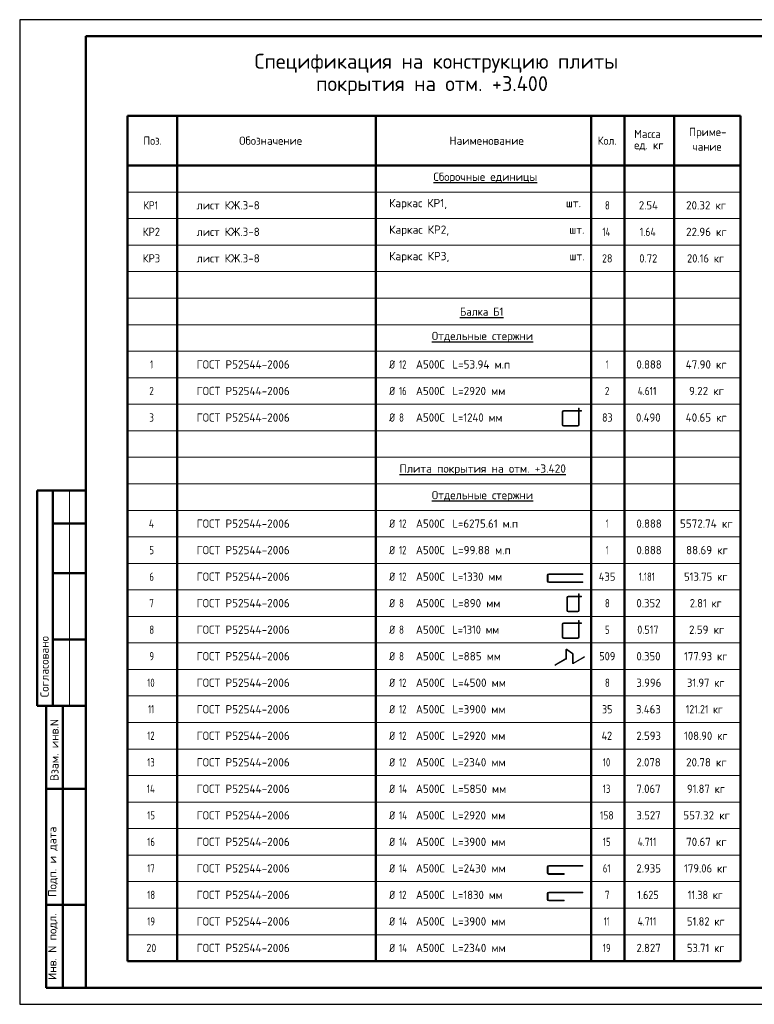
# Model space of a CAD drawing. Header units: millimetres. Extents: x 0 to 42000, y 0 to 29700.
# Tile 1 of 3: x 0 to 22170, y 0 to 29700. Entities that reach past the tile are written whole.
import ezdxf

# ---------------------------------------------------------------- set-up
doc = ezdxf.new("R2010")
doc.units = ezdxf.units.MM
doc.layers.add('Standard', color=7, linetype='Continuous', lineweight=25)
doc.styles.add('ISOCPEUR', font='txt')

msp = doc.modelspace()

# ---------------------------------------------------------------- linework, layer by layer
at = {"layer": 'Standard', "color": 7, "linetype": 'Continuous', "lineweight": 25, "transparency": 33554687}
msp.add_line((2000, 29200), (2000, 1058), dxfattribs=at)
at = {"layer": 'Standard', "color": 7, "linetype": 'Continuous', "lineweight": 50, "transparency": 33554687}
for p, q in [((21750, 26800), (3250, 26800)), ((3250, 26800), (3250, 25300)), ((4750, 26800), (4750, 25300)), ((10750, 26800), (10750, 25300)), ((17250, 26800), (17250, 25300)), ((18250, 26800), (18250, 25300)), ((19750, 26800), (19750, 25300)), ((21750, 26800), (21750, 25300)), ((21750, 25300), (3250, 25300)), ((3250, 25300), (3250, 1300)), ((4750, 25300), (4750, 1300)), ((10750, 25300), (10750, 1300)), ((17250, 25300), (17250, 1300)), ((18250, 25300), (18250, 1300)), ((19750, 25300), (19750, 1300)), ((21750, 25300), (21750, 1300)), ((6, 15500), (0, 15500)), ((2000, 15500), (527, 15500)), ((527, 15500), (527, 9000)), ((527, 15500), (527, 9000)), ((1000, 15500), (1000, 9000)), ((2000, 14500), (1000, 14500)), ((2000, 13000), (1000, 13000)), ((2000, 11000), (1000, 11000)), ((0, 9000), (6, 9000)), ((527, 9000), (2000, 9000)), ((800, 500), (800, 9000)), ((800, 500), (800, 9000)), ((1300, 500), (1300, 9000)), ((800, 6500), (2000, 6500)), ((800, 3000), (2000, 3000)), ((3250, 1300), (21750, 1300)), ((2000, 500), (800, 500))]:
    msp.add_line(p, q, dxfattribs=at)
at = {"layer": 'Standard', "color": 7, "linetype": 'Continuous', "lineweight": 13, "transparency": 33554687}
for p, q in [((21750, 24500), (3250, 24500)), ((21750, 23700), (3250, 23700)), ((21750, 22900), (3250, 22900)), ((21750, 22100), (3250, 22100)), ((21750, 21300), (3250, 21300)), ((21750, 20500), (3250, 20500)), ((21750, 19700), (3250, 19700)), ((21750, 18900), (3250, 18900)), ((21750, 18100), (3250, 18100)), ((16376, 17471), (16376, 17874)), ((16394, 17471), (16394, 17874)), ((16409, 17907), (16862, 17907)), ((16409, 17889), (16862, 17889)), ((21750, 17300), (3250, 17300)), ((16409, 17456), (16847, 17456)), ((16409, 17438), (16847, 17438)), ((21750, 16500), (3250, 16500)), ((1500, 15500), (1500, 9000)), ((21750, 15700), (3250, 15700)), ((21750, 14900), (3250, 14900)), ((21750, 14100), (3250, 14100)), ((21750, 13300), (3250, 13300)), ((15922, 12943), (15922, 12764)), ((15946, 12943), (15946, 12764)), ((21750, 12500), (3250, 12500)), ((16516, 11871), (16516, 12274)), ((16534, 11871), (16534, 12274)), ((16549, 12307), (16862, 12307)), ((16549, 12289), (16862, 12289)), ((21750, 11700), (3250, 11700)), ((16549, 11856), (16847, 11856)), ((16549, 11838), (16847, 11838)), ((16376, 11071), (16376, 11474)), ((16394, 11071), (16394, 11474)), ((16409, 11507), (16862, 11507)), ((16409, 11489), (16862, 11489)), ((16409, 11056), (16847, 11056)), ((16409, 11038), (16847, 11038)), ((21750, 10900), (3250, 10900)), ((16513, 10694), (16681, 10567)), ((16522, 10706), (16690, 10579)), ((16163, 10239), (16482, 10427)), ((16170, 10226), (16490, 10414)), ((16486, 10433), (16486, 10688)), ((16501, 10433), (16501, 10688)), ((16684, 10301), (16684, 10561)), ((16699, 10301), (16699, 10561)), ((16710, 10295), (17033, 10484)), ((16718, 10282), (17041, 10471)), ((21750, 10100), (3250, 10100)), ((21750, 9300), (3250, 9300)), ((21750, 8500), (3250, 8500)), ((21750, 7700), (3250, 7700)), ((3250, 6900), (21750, 6900)), ((21750, 6900), (3250, 6900)), ((3250, 6100), (21750, 6100)), ((3250, 5300), (21750, 5300)), ((3250, 4500), (21750, 4500)), ((15922, 4143), (15922, 3964)), ((15946, 4143), (15946, 3964)), ((3250, 3700), (21750, 3700)), ((15922, 3343), (15922, 3164)), ((15946, 3343), (15946, 3164)), ((3250, 2900), (21750, 2900)), ((3250, 2100), (21750, 2100))]:
    msp.add_line(p, q, dxfattribs=at)
at = {"layer": 'Standard', "color": 7, "linetype": 'Continuous', "lineweight": 25, "transparency": 33554687}
msp.add_lwpolyline([(0, 0), (42000, 0), (42000, 29700), (0, 29700), (0, 0)], close=True, dxfattribs=at)
at = {"layer": 'Standard', "color": 7, "linetype": 'Continuous', "lineweight": 50, "transparency": 33554687}
msp.add_lwpolyline([(2000, 29200), (41500, 29200), (41500, 500), (2000, 500), (2000, 29200)], close=True, dxfattribs=at)
at = {"layer": 'Standard', "color": 7, "linetype": 'Continuous', "lineweight": 25, "transparency": 33554687}
msp.add_lwpolyline([(41500, 29200), (2000, 29200), (2000, 500), (41500, 500), (41500, 29200)], dxfattribs=at)
at = {"layer": 'Standard', "color": 7, "linetype": 'Continuous', "lineweight": 13, "transparency": 33554687}
for points in [[(16862, 17471), (16862, 17982), (16880, 17982), (16880, 17471)], [(16880, 17907), (16955, 17907), (16955, 17889), (16880, 17889)], [(15966, 12987), (16990, 12987), (16990, 12963), (15966, 12963)], [(15966, 12744), (16994, 12744), (16994, 12720), (15966, 12720)], [(16862, 11871), (16862, 12382), (16880, 12382), (16880, 11871)], [(16880, 12307), (16955, 12307), (16955, 12289), (16880, 12289)], [(16862, 11071), (16862, 11582), (16880, 11582), (16880, 11071)], [(16880, 11507), (16955, 11507), (16955, 11489), (16880, 11489)], [(15966, 4187), (16990, 4187), (16990, 4163), (15966, 4163)], [(15966, 3944), (16434, 3944), (16434, 3920), (15966, 3920)], [(15966, 3387), (16990, 3387), (16990, 3363), (15966, 3363)], [(15966, 3144), (16434, 3144), (16434, 3120), (15966, 3120)]]:
    msp.add_lwpolyline(points, dxfattribs=at)
for centre, radius, start, end in [((16409, 17874), 33, 90, 180), ((16409, 17874), 15, 90, 180), ((16409, 17471), 33, 180, 270), ((16409, 17471), 15, 180, 270), ((16847, 17471), 15, 270, 0), ((16847, 17471), 33, 270, 0), ((15966, 12943), 44, 90, 180), ((15966, 12943), 20, 90, 180), ((15966, 12764), 44, 180, 270), ((15966, 12764), 20, 180, 270), ((16549, 12274), 33, 90, 180), ((16549, 12274), 15, 90, 180), ((16549, 11871), 33, 180, 270), ((16549, 11871), 15, 180, 270), ((16847, 11871), 15, 270, 0), ((16847, 11871), 33, 270, 0), ((16409, 11474), 33, 90, 180), ((16409, 11474), 15, 90, 180), ((16409, 11071), 33, 180, 270), ((16409, 11071), 15, 180, 270), ((16847, 11071), 15, 270, 0), ((16847, 11071), 33, 270, 0), ((16509, 10688), 22.5, 52.9078, 180), ((16509, 10688), 7.5, 52.9078, 180), ((16479, 10433), 7.5, 300.447, 0), ((16479, 10433), 22.5, 300.447, 0), ((16677, 10561), 7.5, 0, 52.9078), ((16677, 10561), 22.5, 0, 52.9078), ((17037, 10478), 7.5, 300.447, 120.447), ((16167, 10232), 7.5, 120.447, 300.447), ((16707, 10301), 22.5, 180, 300.447), ((16707, 10301), 7.5, 180, 300.447), ((15966, 4143), 44, 90, 180), ((15966, 4143), 20, 90, 180), ((15966, 3964), 44, 180, 270), ((15966, 3964), 20, 180, 270), ((15966, 3343), 44, 90, 180), ((15966, 3343), 20, 90, 180), ((15966, 3164), 44, 180, 270), ((15966, 3164), 20, 180, 270)]:
    msp.add_arc(centre, radius, start, end, dxfattribs=at)

# ---------------------------------------------------------------- texts
at = {"layer": 'Standard', "color": 7, "linetype": 'Continuous', "lineweight": 50, "transparency": 33554687, "char_height": 450, "attachment_point": 7, "style": 'ISOCPEUR'}
for s, insert, width in [('\\W0.99;Спецификация на конструкцию плиты', (7089, 28100), 11039.72), ('\\W0.99;покрытия на отм. +3.400', (8945, 27425), 7328.14)]:
    msp.add_mtext(s, dxfattribs=dict(at, insert=insert, width=width))
at = {"layer": 'Standard', "color": 7, "linetype": 'Continuous', "lineweight": 25, "transparency": 33554687, "char_height": 250, "attachment_point": 7, "style": 'ISOCPEUR'}
for s, insert, width in [('\\W0.92;Поз.', (3734, 25925), 727.48), ('\\W0.97;Обозначение', (6626, 25925), 2082.85), ('\\W0.98;Наименование', (12967, 25925), 2320.66), ('\\W0.93;Кол.', (17441, 25925), 740.19), ('\\W0.95;Масса', (18544, 26127), 1043.43), ('\\W0.96;Приме-', (20200, 26121), 1218.74), ('\\W0.95;ед. кг', (18544, 25752), 1042.91), ('\\W0.95;чание', (20300, 25746), 1017.69), ('\\W0.98;{\\LСборочные единицы}', (12487, 24768), 3145.85), ('\\W0.84;КР1', (3738, 23975), 629.78), ('\\W0.97;лист КЖ.3-8', (5340, 23975), 2045.94), ('\\W0.98;Каркас КР1,                       шт.', (11150, 23975), 5960.57), ('\\W0.78;8', (17662, 23975), 272), ('\\W0.93;2.54', (18687, 23975), 740.2), ('\\W0.96;20.32 кг', (20112, 23975), 1394.31), ('\\W0.92;КР2', (3712, 23175), 689.61), ('\\W0.97;лист КЖ.3-8', (5340, 23175), 2045.94), ('\\W0.99;Каркас КР2,                       шт.', (11150, 23175), 6011.48), ('\\W0.76;14', (17587, 23175), 420.48), ('\\W0.85;1.64', (18712, 23175), 681.1), ('\\W0.96;22.96 кг', (20112, 23175), 1394.31), ('\\W0.92;КР3', (3712, 22375), 689.61), ('\\W0.97;лист КЖ.3-8', (5340, 22375), 2045.94), ('\\W0.99;Каркас КР3,                       шт.', (11150, 22375), 6011.48), ('\\W0.87;28', (17575, 22375), 459.01), ('\\W0.92;0.72', (18700, 22375), 714.77), ('\\W0.92;20.16 кг', (20138, 22375), 1339.75), ('\\W0.93;{\\LБалка Б1}', (13287, 20768), 1541.16), ('\\W0.98;{\\LОтдельные стержни}', (12438, 19968), 3246.34), ('\\W0.56;1', (3938, 19175), 194.44), ('\\W0.98;ГОСТ Р52544-2006', (5340, 19175), 3020.99), ('\\W0.83;Ø', (11150, 19175), 354.18), ('\\W0.75;12', (11449, 19175), 393.57), ('\\W0.95;А500С', (11957, 19175), 1042.91), ('\\W0.97;L=53.94 м.п', (13058, 19175), 1870.29), ('\\W0.56;1', (17687, 19175), 194.45), ('\\W0.94;0.888', (18612, 19175), 891.67), ('\\W0.96;47.90 кг', (20100, 19175), 1419.46), ('\\W0.78;2', (3912, 18375), 272), ('\\W0.98;ГОСТ Р52544-2006', (5340, 18375), 3020.99), ('\\W0.83;Ø', (11150, 18375), 354.18), ('\\W0.75;16', (11449, 18375), 393.57), ('\\W0.95;А500С', (11957, 18375), 1042.91), ('\\W0.97;L=2920 мм', (13058, 18375), 1720.16), ('\\W0.78;2', (17662, 18375), 272), ('\\W0.82;4.611', (18650, 18375), 802.57), ('\\W0.96;9.22 кг', (20200, 18375), 1218.74), ('\\W0.78;3', (3912, 17575), 272), ('\\W0.98;ГОСТ Р52544-2006', (5340, 17575), 3020.99), ('\\W0.83;Ø', (11150, 17575), 354.18), ('\\W0.78;8', (11449, 17575), 271.99), ('\\W0.95;А500С', (11957, 17575), 1042.91), ('\\W0.94;L=1240 мм', (13058, 17575), 1691.69), ('\\W0.87;83', (17575, 17575), 459.01), ('\\W0.94;0.490', (18600, 17575), 916.95), ('\\W0.96;40.65 кг', (20100, 17575), 1419.46), ('\\W0.99;{\\LПлита покрытия на отм. +3.420}', (11462, 15968), 5196.07), ('\\W0.98;{\\LОтдельные стержни}', (12438, 15168), 3246.34), ('\\W0.80;4', (3900, 14375), 299.87), ('\\W0.98;ГОСТ Р52544-2006', (5340, 14375), 3020.99), ('\\W0.83;Ø', (11150, 14375), 354.18), ('\\W0.75;12', (11449, 14375), 393.57), ('\\W0.95;А500С', (11957, 14375), 1042.91), ('\\W0.95;L=6275.61 м.п', (13058, 14375), 2142.7), ('\\W0.56;1', (17687, 14375), 194.45), ('\\W0.94;0.888', (18612, 14375), 891.67), ('\\W0.97;5572.74 кг', (19925, 14375), 1770.12), ('\\W0.78;5', (3912, 13575), 272), ('\\W0.98;ГОСТ Р52544-2006', (5340, 13575), 3020.99), ('\\W0.83;Ø', (11150, 13575), 354.18), ('\\W0.75;12', (11449, 13575), 393.57), ('\\W0.95;А500С', (11957, 13575), 1042.91), ('\\W0.97;L=99.88 м.п', (13058, 13575), 1845.19), ('\\W0.56;1', (17687, 13575), 194.45), ('\\W0.94;0.888', (18612, 13575), 891.67), ('\\W0.96;88.69 кг', (20112, 13575), 1394.31), ('\\W0.78;6', (3912, 12775), 272), ('\\W0.98;ГОСТ Р52544-2006', (5340, 12775), 3020.99), ('\\W0.83;Ø', (11150, 12775), 354.18), ('\\W0.75;12', (11449, 12775), 393.57), ('\\W0.95;А500С', (11957, 12775), 1042.91), ('\\W0.94;L=1330 мм', (13058, 12775), 1666.52), ('\\W0.92;435', (17475, 12775), 664.13), ('\\W0.76;1.181', (18687, 12775), 719.44), ('\\W0.93;513.75 кг', (20050, 12775), 1515.71), ('\\W0.78;7', (3912, 11975), 272), ('\\W0.98;ГОСТ Р52544-2006', (5340, 11975), 3020.99), ('\\W0.83;Ø', (11150, 11975), 354.18), ('\\W0.78;8', (11449, 11975), 271.99), ('\\W0.95;А500С', (11957, 11975), 1042.91), ('\\W0.97;L=890 мм', (13058, 11975), 1544.86), ('\\W0.78;8', (17662, 11975), 272), ('\\W0.94;0.352', (18612, 11975), 891.67), ('\\W0.91;2.81 кг', (20225, 11975), 1163.45), ('\\W0.78;8', (3912, 11175), 272), ('\\W0.98;ГОСТ Р52544-2006', (5340, 11175), 3020.99), ('\\W0.83;Ø', (11150, 11175), 354.18), ('\\W0.78;8', (11449, 11175), 271.99), ('\\W0.95;А500С', (11957, 11175), 1042.91), ('\\W0.91;L=1310 мм', (13058, 11175), 1612.89), ('\\W0.78;5', (17662, 11175), 272), ('\\W0.88;0.517', (18638, 11175), 834.26), ('\\W0.96;2.59 кг', (20200, 11175), 1218.74), ('\\W0.78;9', (3912, 10375), 272), ('\\W0.98;ГОСТ Р52544-2006', (5340, 10375), 3020.99), ('\\W0.83;Ø', (11150, 10375), 354.18), ('\\W0.78;8', (11449, 10375), 271.99), ('\\W0.95;А500С', (11957, 10375), 1042.91), ('\\W0.97;L=885 мм', (13058, 10375), 1544.86), ('\\W0.91;509', (17487, 10375), 638.63), ('\\W0.94;0.350', (18612, 10375), 891.67), ('\\W0.93;177.93 кг', (20050, 10375), 1515.71), ('\\W0.75;10', (3850, 9575), 393.58), ('\\W0.98;ГОСТ Р52544-2006', (5340, 9575), 3020.99), ('\\W0.83;Ø', (11150, 9575), 354.18), ('\\W0.75;12', (11449, 9575), 393.57), ('\\W0.95;А500С', (11957, 9575), 1042.91), ('\\W0.97;L=4500 мм', (13058, 9575), 1745.27), ('\\W0.78;8', (17662, 9575), 272), ('\\W0.94;3.996', (18612, 9575), 891.67), ('\\W0.92;31.97 кг', (20138, 9575), 1339.75), ('\\W0.62;11', (3875, 8775), 328.12), ('\\W0.98;ГОСТ Р52544-2006', (5340, 8775), 3020.99), ('\\W0.83;Ø', (11150, 8775), 354.18), ('\\W0.75;12', (11449, 8775), 393.57), ('\\W0.95;А500С', (11957, 8775), 1042.91), ('\\W0.97;L=3900 мм', (13058, 8775), 1720.16), ('\\W0.87;35', (17575, 8775), 459.01), ('\\W0.94;3.463', (18600, 8775), 916.95), ('\\W0.87;121.21 кг', (20100, 8775), 1407.68), ('\\W0.75;12', (3850, 7975), 393.58), ('\\W0.98;ГОСТ Р52544-2006', (5340, 7975), 3020.99), ('\\W0.83;Ø', (11150, 7975), 354.18), ('\\W0.75;12', (11449, 7975), 393.57), ('\\W0.95;А500С', (11957, 7975), 1042.91), ('\\W0.97;L=2920 мм', (13058, 7975), 1720.16), ('\\W0.88;42', (17562, 7975), 484.99), ('\\W0.94;2.593', (18612, 7975), 891.67), ('\\W0.93;108.90 кг', (20050, 7975), 1515.71), ('\\W0.75;13', (3850, 7175), 393.58), ('\\W0.98;ГОСТ Р52544-2006', (5340, 7175), 3020.99), ('\\W0.83;Ø', (11150, 7175), 354.18), ('\\W0.75;12', (11449, 7175), 393.57), ('\\W0.95;А500С', (11957, 7175), 1042.91), ('\\W0.97;L=2340 мм', (13058, 7175), 1745.27), ('\\W0.75;10', (17600, 7175), 393.57), ('\\W0.94;2.078', (18612, 7175), 891.67), ('\\W0.96;20.78 кг', (20112, 7175), 1394.31), ('\\W0.76;14', (3838, 6375), 420.46), ('\\W0.98;ГОСТ Р52544-2006', (5340, 6375), 3020.99), ('\\W0.83;Ø', (11150, 6375), 354.18), ('\\W0.76;14', (11449, 6375), 420.46), ('\\W0.95;А500С', (11957, 6375), 1042.91), ('\\W0.97;L=5850 мм', (13058, 6375), 1720.16), ('\\W0.75;13', (17600, 6375), 393.57), ('\\W0.94;7.067', (18612, 6375), 891.67), ('\\W0.92;91.87 кг', (20138, 6375), 1339.75), ('\\W0.75;15', (3850, 5575), 393.58), ('\\W0.98;ГОСТ Р52544-2006', (5340, 5575), 3020.99), ('\\W0.83;Ø', (11150, 5575), 354.18), ('\\W0.76;14', (11449, 5575), 420.46), ('\\W0.95;А500С', (11957, 5575), 1042.91), ('\\W0.97;L=2920 мм', (13058, 5575), 1720.16), ('\\W0.83;158', (17512, 5575), 577.92), ('\\W0.94;3.527', (18612, 5575), 891.67), ('\\W0.97;557.32 кг', (20025, 5575), 1569.72), ('\\W0.75;16', (3850, 4775), 393.58), ('\\W0.98;ГОСТ Р52544-2006', (5340, 4775), 3020.99), ('\\W0.83;Ø', (11150, 4775), 354.18), ('\\W0.76;14', (11449, 4775), 420.46), ('\\W0.95;А500С', (11957, 4775), 1042.91), ('\\W0.97;L=3900 мм', (13058, 4775), 1720.16), ('\\W0.75;15', (17600, 4775), 393.57), ('\\W0.82;4.711', (18650, 4775), 802.57), ('\\W0.96;70.67 кг', (20112, 4775), 1394.31), ('\\W0.75;17', (3850, 3975), 393.58), ('\\W0.98;ГОСТ Р52544-2006', (5340, 3975), 3020.99), ('\\W0.83;Ø', (11150, 3975), 354.18), ('\\W0.76;14', (11449, 3975), 420.46), ('\\W0.95;А500С', (11957, 3975), 1042.91), ('\\W0.97;L=2430 мм', (13058, 3975), 1745.27), ('\\W0.75;61', (17600, 3975), 393.57), ('\\W0.94;2.935', (18612, 3975), 891.67), ('\\W0.93;179.06 кг', (20050, 3975), 1515.71), ('\\W0.75;18', (3850, 3175), 393.58), ('\\W0.98;ГОСТ Р52544-2006', (5340, 3175), 3020.99), ('\\W0.83;Ø', (11150, 3175), 354.18), ('\\W0.75;12', (11449, 3175), 393.57), ('\\W0.95;А500С', (11957, 3175), 1042.91), ('\\W0.94;L=1830 мм', (13058, 3175), 1666.52), ('\\W0.78;7', (17662, 3175), 272), ('\\W0.88;1.625', (18638, 3175), 834.26), ('\\W0.89;11.38 кг', (20162, 3175), 1285.19), ('\\W0.75;19', (3850, 2375), 393.58), ('\\W0.98;ГОСТ Р52544-2006', (5340, 2375), 3020.99), ('\\W0.83;Ø', (11150, 2375), 354.18), ('\\W0.76;14', (11449, 2375), 420.46), ('\\W0.95;А500С', (11957, 2375), 1042.91), ('\\W0.97;L=3900 мм', (13058, 2375), 1720.16), ('\\W0.62;11', (17625, 2375), 328.12), ('\\W0.82;4.711', (18650, 2375), 802.57), ('\\W0.92;51.82 кг', (20138, 2375), 1339.75), ('\\W0.87;20', (3825, 1575), 459.01), ('\\W0.98;ГОСТ Р52544-2006', (5340, 1575), 3020.99), ('\\W0.83;Ø', (11150, 1575), 354.18), ('\\W0.76;14', (11449, 1575), 420.46), ('\\W0.95;А500С', (11957, 1575), 1042.91), ('\\W0.97;L=2340 мм', (13058, 1575), 1745.27), ('\\W0.75;19', (17600, 1575), 393.57), ('\\W0.94;2.827', (18612, 1575), 891.67), ('\\W0.92;53.71 кг', (20138, 1575), 1339.75)]:
    msp.add_mtext(s, dxfattribs=dict(at, insert=insert, width=width))
at = {"layer": 'Standard', "color": 7, "linetype": 'Continuous', "lineweight": 50, "transparency": 33554687, "char_height": 250, "attachment_point": 7, "rotation": 90, "style": 'ISOCPEUR'}
for s, insert, width in [('\\A1;{\\fISOCPEUR|i0|b0;\\H250.000000;\\W1.000000;\\C7;Согласовано}\\P', (875, 9261), 2071.88), ('\\A1;{\\fISOCPEUR|i0|b0;\\H250.000000;\\W1.000000;\\C7;Взам. инв.N}\\P', (1173, 6736), 1909.1), ('\\A1;{\\fISOCPEUR|i0|b0;\\H250.000000;\\W1.000000;\\C7;Подп. и дата}\\P', (1149, 3242), 2197.06), ('\\A1;{\\fISOCPEUR|i0|b0;\\H250.000000;\\W1.000000;\\C7;Инв. N подл.}\\P', (1149, 734), 2021.79)]:
    msp.add_mtext(s, dxfattribs=dict(at, insert=insert, width=width))

doc.saveas('drawing.dxf')
